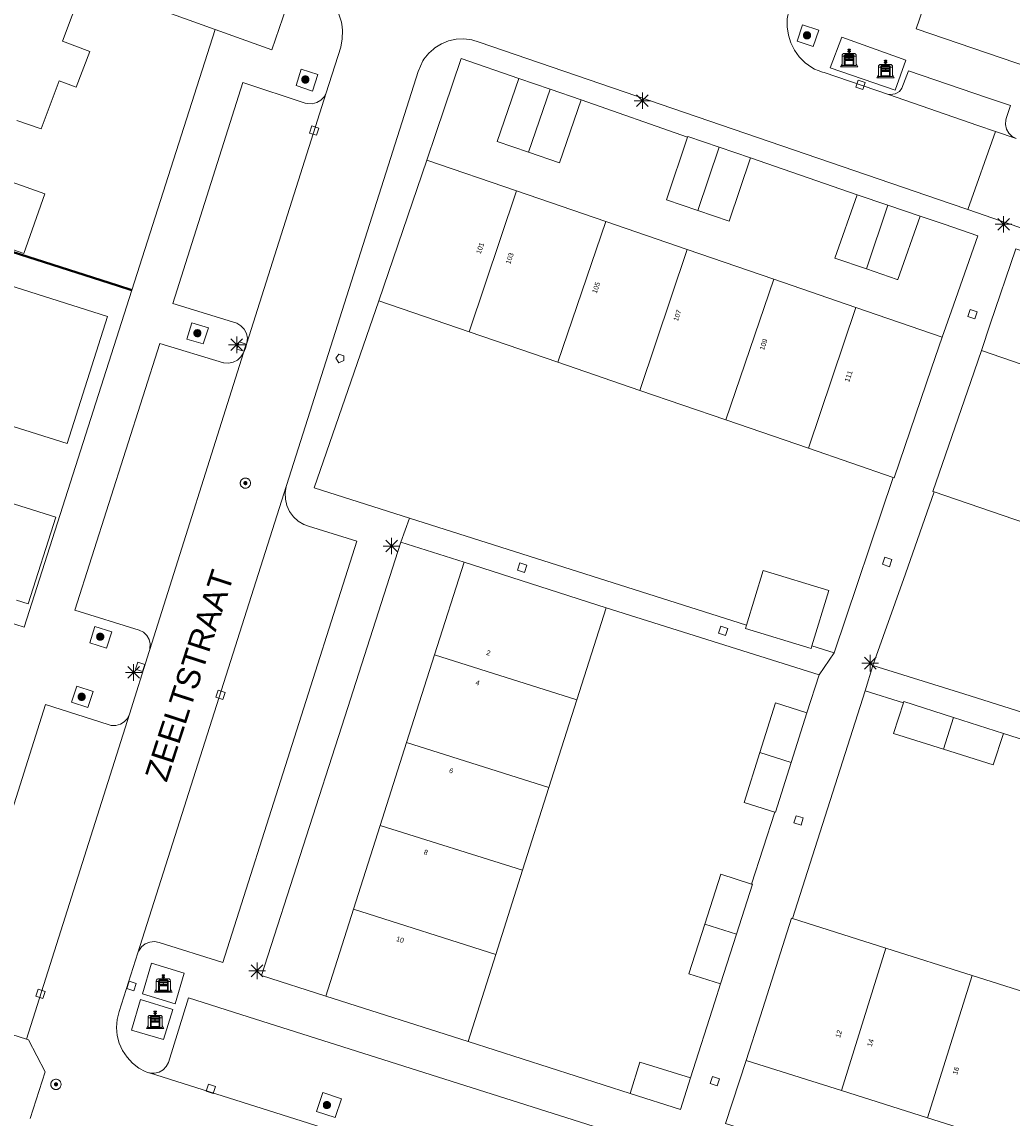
# Model space of a CAD drawing. Header units: metres. Extents: x 135779 to 137489, y 452643 to 455118.
# Tile 29 of 256: x 136332 to 136392, y 452929 to 452995. Entities that reach past the tile are written whole.
import ezdxf
from ezdxf.enums import TextEntityAlignment as Align

# ---------------------------------------------------------------- set-up
doc = ezdxf.new("R2010")
doc.units = ezdxf.units.M
doc.linetypes.add('DGN_Style_4', pattern=[89.853097, 44.898487, -22.449243, 0.056123, -22.449243])
for name, color, linetype, lineweight in [('KTop_BAK_Afval apart plaats', 96, 'Continuous', 13), ('KTop_NAR_Huisnummer (t)', 7, 'Continuous', 13), ('KTop_NAR_Huisnummer tijdelijk (t)', 7, 'Continuous', 13), ('KTop_ORL_Weg_Straatnaam (t)', 7, 'Continuous', 13), ('KTop_PAL_Lichtmast', 40, 'Continuous', 13), ('KTop_PND_Grondvlaksituatie van BAG-pand [tachy]', 1, 'Continuous', 13), ('KTop_PND_Pandscheiding', 40, 'Continuous', 13), ('KTop_PUT_Brandkraan of -put', 1, 'Continuous', 13), ('KTop_PUT_Inspectie- of rioolput', 15, 'Continuous', 13), ('KTop_PUT_Kolk', 15, 'Continuous', 13), ('KTop_SHD_Hek (l)', 15, 'DGN_Style_4', 40), ('KTop_VGO_Boom', 92, 'Continuous', 13), ('KTop_WGD_Parkeervlak', 251, 'Continuous', 13), ('KTop_WGD_Rijbaan_Lokale weg', 251, 'Continuous', 13), ('KTop_WGD_Rijbaan_Lokale weg_verkeersdrempel', 40, 'Continuous', 13), ('KTop_WGD_Voetpad', 251, 'Continuous', 13), ('KTop_WGD_Voetpad_achterpad', 251, 'Continuous', 13)]:
    doc.layers.add(name, color=color, linetype=linetype, lineweight=lineweight)
doc.styles.add('Style-ROVU', font='ROVU.shx')
doc.styles.add('Style-ROVUCURSIEF', font='ROVUCURSIEF.shx')

# ---------------------------------------------------------------- blocks, each defined once
blk = doc.blocks.new('BAK_Afval_apart_plaats')
at = {"layer": 'KTop_BAK_Afval apart plaats'}
for p, q in [((-0.43, 0.141), (-0.425, 0.168)), ((-0.43, 0.118), (-0.43, 0.141)), ((-0.29, 0.118), (-0.43, 0.118)), ((-0.43, 0.118), (-0.43, -0.457)), ((-0.29, 0.118), (-0.43, 0.118)), ((-0.425, 0.168), (-0.416, 0.193)), ((-0.416, 0.193), (-0.403, 0.215)), ((-0.403, 0.215), (-0.384, 0.24)), ((-0.384, 0.24), (-0.364, 0.258)), ((-0.364, 0.258), (-0.342, 0.272)), ((-0.342, 0.272), (0, 0.272)), ((-0.282, 0.167), (-0.29, 0.146)), ((-0.282, 0.167), (-0.29, 0.146)), ((-0.29, 0.146), (-0.29, 0.118)), ((-0.29, 0.146), (-0.29, 0.118)), ((-0.29, -0.429), (-0.29, 0.118)), ((-0.29, 0.118), (-0.29, -0.429)), ((-0.273, 0.186), (-0.282, 0.167)), ((-0.273, 0.186), (-0.282, 0.167)), ((-0.248, 0.217), (-0.273, 0.186)), ((-0.248, 0.217), (-0.273, 0.186)), ((0.248, 0.217), (-0.248, 0.217)), ((0.248, 0.217), (-0.248, 0.217)), ((-0.242, 0.081), (-0.242, 0.153)), ((-0.242, 0.153), (0.242, 0.153)), ((0.242, 0.081), (-0.242, 0.081)), ((-0.242, 0.034), (-0.242, 0.081)), ((-0.242, 0.081), (0.242, 0.081)), ((-0.242, -0.059), (-0.242, 0.034)), ((-0.242, 0.034), (0.242, 0.034)), ((0.242, 0.034), (-0.242, 0.034)), ((-0.073, 0.513), (-0.072, 0.515)), ((-0.073, 0.513), (-0.073, 0.49)), ((-0.072, 0.511), (-0.073, 0.513)), ((-0.072, 0.511), (-0.073, 0.513)), ((-0.073, 0.49), (-0.072, 0.488)), ((-0.073, 0.399), (-0.073, 0.376)), ((-0.072, 0.397), (-0.073, 0.399)), ((-0.073, 0.376), (-0.072, 0.374)), ((-0.072, 0.515), (-0.071, 0.516)), ((-0.07, 0.51), (-0.072, 0.511)), ((-0.07, 0.51), (-0.072, 0.511)), ((-0.072, 0.488), (-0.07, 0.486)), ((-0.07, 0.396), (-0.072, 0.397)), ((-0.072, 0.374), (-0.07, 0.373)), ((-0.071, 0.516), (-0.07, 0.517)), ((-0.07, 0.517), (-0.067, 0.519)), ((-0.069, 0.509), (-0.07, 0.51)), ((-0.069, 0.509), (-0.07, 0.51)), ((-0.07, 0.486), (-0.069, 0.485)), ((-0.069, 0.395), (-0.07, 0.396)), ((-0.07, 0.373), (-0.069, 0.371)), ((-0.066, 0.507), (-0.069, 0.509)), ((-0.066, 0.507), (-0.069, 0.509)), ((-0.069, 0.485), (-0.066, 0.484)), ((-0.066, 0.394), (-0.069, 0.395)), ((-0.069, 0.371), (-0.066, 0.37)), ((-0.067, 0.519), (-0.065, 0.52)), ((-0.063, 0.506), (-0.066, 0.507)), ((-0.063, 0.506), (-0.066, 0.507)), ((-0.066, 0.484), (-0.063, 0.483)), ((-0.063, 0.392), (-0.066, 0.394)), ((-0.066, 0.37), (-0.063, 0.369)), ((-0.065, 0.52), (-0.061, 0.521)), ((-0.059, 0.505), (-0.063, 0.506)), ((-0.059, 0.505), (-0.063, 0.506)), ((-0.063, 0.483), (-0.059, 0.482)), ((-0.059, 0.391), (-0.063, 0.392)), ((-0.063, 0.369), (-0.059, 0.368)), ((-0.061, 0.521), (-0.055, 0.523)), ((-0.054, 0.504), (-0.059, 0.505)), ((-0.054, 0.504), (-0.059, 0.505)), ((-0.059, 0.482), (-0.054, 0.481)), ((-0.054, 0.39), (-0.059, 0.391)), ((-0.059, 0.368), (-0.054, 0.367)), ((-0.055, 0.523), (-0.049, 0.524)), ((-0.048, 0.503), (-0.054, 0.504)), ((-0.048, 0.503), (-0.054, 0.504)), ((-0.054, 0.481), (-0.048, 0.48)), ((-0.048, 0.389), (-0.054, 0.39)), ((-0.054, 0.367), (-0.048, 0.366)), ((-0.049, 0.524), (-0.043, 0.525)), ((-0.043, 0.502), (-0.048, 0.503)), ((-0.043, 0.502), (-0.048, 0.503)), ((-0.048, 0.48), (-0.043, 0.479)), ((-0.043, 0.388), (-0.048, 0.389)), ((-0.048, 0.366), (-0.043, 0.365)), ((-0.043, 0.525), (-0.035, 0.526)), ((-0.036, 0.501), (-0.043, 0.502)), ((-0.036, 0.501), (-0.043, 0.502)), ((-0.043, 0.479), (-0.036, 0.478)), ((-0.036, 0.388), (-0.043, 0.388)), ((-0.043, 0.365), (-0.036, 0.364)), ((-0.03, 0.501), (-0.036, 0.501)), ((-0.03, 0.501), (-0.036, 0.501)), ((-0.036, 0.478), (-0.03, 0.478)), ((-0.03, 0.387), (-0.036, 0.388)), ((-0.036, 0.364), (-0.03, 0.364)), ((-0.035, 0.526), (-0.029, 0.527)), ((-0.021, 0.5), (-0.03, 0.501)), ((-0.021, 0.5), (-0.03, 0.501)), ((-0.03, 0.478), (-0.028, 0.478)), ((-0.021, 0.387), (-0.03, 0.387)), ((-0.03, 0.364), (-0.028, 0.364)), ((-0.029, 0.527), (-0.023, 0.527)), ((-0.028, 0.478), (-0.021, 0.477)), ((-0.028, 0.468), (-0.028, 0.478)), ((-0.028, 0.478), (-0.021, 0.477)), ((-0.028, 0.4), (-0.028, 0.468)), ((-0.028, 0.468), (-0.021, 0.468)), ((-0.021, 0.468), (-0.028, 0.468)), ((-0.021, 0.4), (-0.028, 0.4)), ((-0.028, 0.364), (-0.021, 0.363)), ((-0.028, 0.355), (-0.028, 0.364)), ((-0.028, 0.364), (-0.021, 0.363)), ((-0.028, 0.272), (-0.028, 0.355)), ((-0.028, 0.355), (-0.021, 0.354)), ((-0.021, 0.354), (-0.028, 0.355)), ((0.028, 0.272), (-0.028, 0.272)), ((-0.023, 0.527), (-0.013, 0.528)), ((-0.014, 0.5), (-0.021, 0.5)), ((-0.014, 0.5), (-0.021, 0.5)), ((-0.021, 0.477), (-0.014, 0.477)), ((-0.021, 0.477), (-0.014, 0.477)), ((-0.021, 0.468), (-0.014, 0.468)), ((-0.014, 0.468), (-0.021, 0.468)), ((-0.014, 0.399), (-0.021, 0.4)), ((-0.014, 0.386), (-0.021, 0.387)), ((-0.021, 0.363), (-0.014, 0.363)), ((-0.021, 0.363), (-0.014, 0.363)), ((-0.021, 0.354), (-0.014, 0.354)), ((-0.014, 0.354), (-0.021, 0.354)), ((0, 0.5), (-0.014, 0.5)), ((0, 0.5), (-0.014, 0.5)), ((-0.014, 0.477), (0, 0.477)), ((-0.014, 0.477), (0, 0.477)), ((-0.014, 0.468), (0, 0.468)), ((0, 0.468), (-0.014, 0.468)), ((0, 0.399), (-0.014, 0.399)), ((0, 0.386), (-0.014, 0.386)), ((-0.014, 0.363), (0, 0.363)), ((-0.014, 0.363), (0, 0.363)), ((-0.014, 0.354), (0, 0.354)), ((0, 0.354), (-0.014, 0.354)), ((-0.013, 0.528), (-0.005, 0.528)), ((-0.005, 0.528), (0, 0.528)), ((0, 0.528), (0.005, 0.528)), ((0, 0.5), (0, 0.477)), ((0, 0.477), (0, 0.5)), ((0, 0.477), (0, 0.5)), ((0, 0.5), (0.014, 0.5)), ((0.014, 0.5), (0, 0.5)), ((0.014, 0.477), (0, 0.477)), ((0, 0.477), (0.014, 0.477)), ((0.014, 0.468), (0, 0.468)), ((0, 0.468), (0, 0.399)), ((0, 0.468), (0, 0.399)), ((0.014, 0.468), (0, 0.468)), ((0, 0.399), (0.014, 0.399)), ((0, 0.363), (0, 0.386)), ((0, 0.363), (0, 0.386)), ((0, 0.386), (0.014, 0.386)), ((0.014, 0.363), (0, 0.363)), ((0, 0.363), (0.014, 0.363)), ((0, 0.354), (0.014, 0.354)), ((0, 0.272), (0, 0.354)), ((0, 0.354), (0, 0.272)), ((0.014, 0.354), (0, 0.354)), ((0, 0.272), (0.342, 0.272)), ((0.028, 0.272), (0, 0.272)), ((0, 0.272), (0.028, 0.272)), ((0.005, 0.528), (0.013, 0.528)), ((0.013, 0.528), (0.023, 0.527)), ((0.014, 0.5), (0.021, 0.5)), ((0.021, 0.5), (0.014, 0.5)), ((0.021, 0.477), (0.014, 0.477)), ((0.014, 0.477), (0.021, 0.477)), ((0.021, 0.468), (0.014, 0.468)), ((0.021, 0.468), (0.014, 0.468)), ((0.014, 0.399), (0.021, 0.4)), ((0.014, 0.386), (0.021, 0.387)), ((0.021, 0.363), (0.014, 0.363)), ((0.014, 0.363), (0.021, 0.363)), ((0.014, 0.354), (0.021, 0.354)), ((0.021, 0.354), (0.014, 0.354)), ((0.021, 0.5), (0.03, 0.501)), ((0.03, 0.501), (0.021, 0.5)), ((0.028, 0.478), (0.021, 0.477)), ((0.021, 0.477), (0.028, 0.478)), ((0.021, 0.468), (0.028, 0.468)), ((0.028, 0.468), (0.021, 0.468)), ((0.028, 0.468), (0.021, 0.468)), ((0.021, 0.4), (0.028, 0.4)), ((0.021, 0.387), (0.03, 0.387)), ((0.028, 0.364), (0.021, 0.363)), ((0.021, 0.363), (0.028, 0.364)), ((0.021, 0.354), (0.028, 0.355)), ((0.028, 0.355), (0.021, 0.354)), ((0.023, 0.527), (0.029, 0.527)), ((0.03, 0.478), (0.028, 0.478)), ((0.028, 0.478), (0.028, 0.468)), ((0.028, 0.4), (0.028, 0.468)), ((0.03, 0.364), (0.028, 0.364)), ((0.028, 0.364), (0.028, 0.355)), ((0.028, 0.355), (0.028, 0.272)), ((0.029, 0.527), (0.035, 0.526)), ((0.03, 0.501), (0.036, 0.501)), ((0.036, 0.501), (0.03, 0.501)), ((0.036, 0.478), (0.03, 0.478)), ((0.03, 0.387), (0.036, 0.388)), ((0.036, 0.364), (0.03, 0.364)), ((0.035, 0.526), (0.043, 0.525)), ((0.036, 0.501), (0.043, 0.502)), ((0.043, 0.502), (0.036, 0.501)), ((0.043, 0.479), (0.036, 0.478)), ((0.036, 0.388), (0.043, 0.388)), ((0.043, 0.365), (0.036, 0.364)), ((0.043, 0.525), (0.049, 0.524)), ((0.043, 0.502), (0.048, 0.503)), ((0.048, 0.503), (0.043, 0.502)), ((0.048, 0.48), (0.043, 0.479)), ((0.043, 0.388), (0.048, 0.389)), ((0.048, 0.366), (0.043, 0.365)), ((0.048, 0.503), (0.054, 0.504)), ((0.054, 0.504), (0.048, 0.503)), ((0.054, 0.481), (0.048, 0.48)), ((0.048, 0.389), (0.054, 0.39)), ((0.054, 0.367), (0.048, 0.366)), ((0.049, 0.524), (0.055, 0.523)), ((0.054, 0.504), (0.059, 0.505)), ((0.059, 0.505), (0.054, 0.504)), ((0.059, 0.482), (0.054, 0.481)), ((0.054, 0.39), (0.059, 0.391)), ((0.059, 0.368), (0.054, 0.367)), ((0.055, 0.523), (0.061, 0.521)), ((0.059, 0.505), (0.063, 0.506)), ((0.063, 0.506), (0.059, 0.505)), ((0.063, 0.483), (0.059, 0.482)), ((0.059, 0.391), (0.063, 0.392)), ((0.063, 0.369), (0.059, 0.368)), ((0.061, 0.521), (0.065, 0.52)), ((0.063, 0.506), (0.066, 0.507)), ((0.066, 0.507), (0.063, 0.506)), ((0.066, 0.484), (0.063, 0.483)), ((0.063, 0.392), (0.066, 0.394)), ((0.066, 0.37), (0.063, 0.369)), ((0.065, 0.52), (0.067, 0.519)), ((0.066, 0.507), (0.069, 0.509)), ((0.069, 0.509), (0.066, 0.507)), ((0.069, 0.485), (0.066, 0.484)), ((0.066, 0.394), (0.069, 0.395)), ((0.069, 0.371), (0.066, 0.37)), ((0.067, 0.519), (0.07, 0.517)), ((0.069, 0.509), (0.07, 0.51)), ((0.07, 0.51), (0.069, 0.509)), ((0.07, 0.486), (0.069, 0.485)), ((0.069, 0.395), (0.07, 0.396)), ((0.07, 0.373), (0.069, 0.371)), ((0.07, 0.517), (0.071, 0.516)), ((0.07, 0.51), (0.072, 0.511)), ((0.072, 0.511), (0.07, 0.51)), ((0.072, 0.488), (0.07, 0.486)), ((0.07, 0.396), (0.072, 0.397)), ((0.072, 0.374), (0.07, 0.373)), ((0.071, 0.516), (0.072, 0.515)), ((0.072, 0.515), (0.073, 0.513)), ((0.072, 0.511), (0.073, 0.513)), ((0.073, 0.513), (0.072, 0.511)), ((0.073, 0.49), (0.072, 0.488)), ((0.072, 0.397), (0.073, 0.399)), ((0.073, 0.376), (0.072, 0.374)), ((0.073, 0.513), (0.073, 0.49)), ((0.073, 0.399), (0.073, 0.376)), ((0.242, 0.153), (0.242, 0.081)), ((0.242, 0.081), (0.242, 0.034)), ((0.242, 0.034), (0.242, -0.059)), ((0.273, 0.186), (0.248, 0.217)), ((0.273, 0.186), (0.248, 0.217)), ((0.282, 0.167), (0.273, 0.186)), ((0.282, 0.167), (0.273, 0.186)), ((0.29, 0.146), (0.282, 0.167)), ((0.29, 0.146), (0.282, 0.167)), ((0.29, 0.118), (0.29, 0.146)), ((0.29, 0.118), (0.29, 0.146)), ((0.43, 0.118), (0.29, 0.118)), ((0.29, 0.118), (0.29, -0.429)), ((0.43, 0.118), (0.29, 0.118)), ((0.29, -0.429), (0.29, 0.118)), ((0.342, 0.272), (0.364, 0.258)), ((0.364, 0.258), (0.384, 0.24)), ((0.384, 0.24), (0.403, 0.215)), ((0.403, 0.215), (0.416, 0.193)), ((0.416, 0.193), (0.425, 0.168)), ((0.425, 0.168), (0.43, 0.141)), ((0.43, 0.141), (0.43, 0.118)), ((0.43, -0.457), (0.43, 0.118)), ((-0.528, -0.528), (-0.43, -0.332)), ((0.528, -0.528), (-0.528, -0.528)), ((-0.43, -0.332), (-0.43, -0.457)), ((-0.43, -0.457), (0.43, -0.457)), ((-0.43, -0.457), (0.43, -0.457)), ((0.29, -0.429), (-0.29, -0.429)), ((-0.29, -0.429), (0.29, -0.429)), ((0.242, -0.059), (-0.242, -0.059)), ((-0.242, -0.059), (-0.242, -0.092)), ((0.242, -0.059), (-0.242, -0.059)), ((-0.242, -0.092), (0.242, -0.092)), ((-0.242, -0.11), (-0.242, -0.092)), ((-0.242, -0.092), (0.242, -0.092)), ((0.242, -0.11), (-0.242, -0.11)), ((0.242, -0.11), (-0.242, -0.11)), ((-0.242, -0.147), (0.242, -0.147)), ((-0.242, -0.41), (-0.242, -0.147)), ((0.242, -0.41), (-0.242, -0.41)), ((0.242, -0.11), (0.242, -0.059)), ((0.242, -0.092), (0.242, -0.11)), ((0.242, -0.092), (0.242, -0.11)), ((0.242, -0.147), (0.242, -0.41)), ((0.43, -0.457), (0.43, -0.332)), ((0.43, -0.332), (0.528, -0.528))]:
    blk.add_line(p, q, dxfattribs=at)
at = {"layer": 'KTop_BAK_Afval apart plaats', "flags": 128}
blk.add_lwpolyline([(0.029, 0.413), (0.035, 0.412), (0.043, 0.411), (0.049, 0.41), (0.055, 0.409), (0.061, 0.407), (0.065, 0.406), (0.067, 0.405), (0.07, 0.403), (0.071, 0.402), (0.072, 0.401), (0.073, 0.399), (0.072, 0.397), (0.07, 0.396), (0.069, 0.395), (0.066, 0.394), (0.063, 0.392), (0.059, 0.391), (0.054, 0.39), (0.048, 0.389), (0.043, 0.388), (0.036, 0.388), (0.03, 0.387), (0.021, 0.387), (0.014, 0.386), (0, 0.386), (-0.014, 0.386), (-0.021, 0.387), (-0.03, 0.387), (-0.036, 0.388), (-0.043, 0.388), (-0.048, 0.389), (-0.054, 0.39), (-0.059, 0.391), (-0.063, 0.392), (-0.066, 0.394), (-0.069, 0.395), (-0.07, 0.396), (-0.072, 0.397), (-0.073, 0.399), (-0.072, 0.401), (-0.071, 0.402), (-0.07, 0.403), (-0.067, 0.405), (-0.065, 0.406), (-0.061, 0.407), (-0.055, 0.409), (-0.049, 0.41), (-0.043, 0.411), (-0.035, 0.412), (-0.029, 0.413), (-0.028, 0.413), (-0.028, 0.4), (-0.021, 0.4), (-0.014, 0.399), (0, 0.399), (0.014, 0.399), (0.021, 0.4), (0.028, 0.4), (0.028, 0.413), (0.029, 0.413), (0.028, 0.413)], dxfattribs=at)
at = {"layer": 'KTop_BAK_Afval apart plaats'}
for p in [(0, 0), (-0.43, -0.457)]:
    blk.add_point(p, dxfattribs=at)
blk = doc.blocks.new('PAL_Lichtmast')
at = {"layer": 'KTop_PAL_Lichtmast'}
for p, q in [((-0.354, -0.354), (0.354, 0.354)), ((0.354, -0.354), (-0.354, 0.354)), ((0, -0.5), (0, 0.5)), ((-0.5, 0), (0.5, 0))]:
    blk.add_line(p, q, dxfattribs=at)
blk = doc.blocks.new('PUT_Brandkraan_of_-put')
at = {"layer": 'KTop_PUT_Brandkraan of -put'}
for p, q in [((-0.25, 0.034), (0, 0.25)), ((-0.158, -0.25), (-0.25, 0.034)), ((0, 0.25), (0.25, 0.033)), ((0.25, 0.033), (0.158, -0.25)), ((0.158, -0.25), (-0.158, -0.25))]:
    blk.add_line(p, q, dxfattribs=at)
blk = doc.blocks.new('PUT_Inspectie-_of_rioolput')
at = {"layer": 'KTop_PUT_Inspectie- of rioolput', "flags": 128}
for points in [[(0.31, 0), (0.308, 0.032), (0.303, 0.064), (0.294, 0.095), (0.283, 0.126), (0.268, 0.155), (0.25, 0.182), (0.23, 0.207), (0.207, 0.23), (0.182, 0.25), (0.154, 0.268), (0.126, 0.283), (0.095, 0.294), (0.064, 0.303), (0.032, 0.308), (0, 0.309), (-0.032, 0.308), (-0.064, 0.303), (-0.096, 0.294), (-0.126, 0.283), (-0.155, 0.268), (-0.182, 0.25), (-0.207, 0.23), (-0.23, 0.207), (-0.25, 0.182), (-0.268, 0.154), (-0.283, 0.126), (-0.294, 0.095), (-0.303, 0.064), (-0.308, 0.032), (-0.309, 0), (-0.308, -0.032), (-0.303, -0.064), (-0.294, -0.096), (-0.283, -0.126), (-0.268, -0.155), (-0.25, -0.182), (-0.23, -0.207), (-0.207, -0.23), (-0.182, -0.25), (-0.155, -0.268), (-0.126, -0.283), (-0.096, -0.294), (-0.064, -0.303), (-0.032, -0.308), (0, -0.309), (0.032, -0.308), (0.064, -0.303), (0.095, -0.294), (0.126, -0.283), (0.155, -0.268), (0.182, -0.25), (0.207, -0.23), (0.23, -0.207), (0.25, -0.182), (0.268, -0.155), (0.283, -0.126), (0.294, -0.096), (0.303, -0.064), (0.308, -0.032), (0.31, 0)], [(0.095, 0), (0.094, 0.009), (0.092, 0.019), (0.09, 0.029), (0.086, 0.038), (0.082, 0.047), (0.076, 0.055), (0.07, 0.063), (0.063, 0.07), (0.055, 0.076), (0.047, 0.082), (0.038, 0.086), (0.029, 0.09), (0.019, 0.092), (0.009, 0.094), (0, 0.094), (-0.01, 0.094), (-0.02, 0.092), (-0.029, 0.09), (-0.039, 0.086), (-0.048, 0.082), (-0.056, 0.076), (-0.064, 0.07), (-0.071, 0.063), (-0.077, 0.055), (-0.082, 0.047), (-0.087, 0.038), (-0.09, 0.029), (-0.093, 0.019), (-0.094, 0.009), (-0.095, 0), (-0.094, -0.01), (-0.093, -0.02), (-0.09, -0.029), (-0.087, -0.039), (-0.082, -0.048), (-0.077, -0.056), (-0.071, -0.064), (-0.064, -0.071), (-0.056, -0.077), (-0.047, -0.082), (-0.039, -0.087), (-0.029, -0.09), (-0.02, -0.093), (-0.01, -0.094), (0, -0.095), (0.009, -0.094), (0.019, -0.093), (0.029, -0.09), (0.038, -0.087), (0.047, -0.082), (0.055, -0.077), (0.063, -0.071), (0.07, -0.064), (0.076, -0.056), (0.082, -0.047), (0.086, -0.039), (0.09, -0.029), (0.092, -0.02), (0.094, -0.01), (0.095, 0)], [(0.035, 0), (0.034, 0.003), (0.034, 0.007), (0.033, 0.01), (0.031, 0.014), (0.03, 0.017), (0.028, 0.02), (0.026, 0.023), (0.023, 0.026), (0.02, 0.028), (0.017, 0.03), (0.014, 0.031), (0.01, 0.033), (0.007, 0.034), (0.003, 0.034), (0, 0.034), (-0.004, 0.034), (-0.007, 0.034), (-0.011, 0.033), (-0.014, 0.031), (-0.018, 0.03), (-0.021, 0.028), (-0.023, 0.026), (-0.026, 0.023), (-0.028, 0.02), (-0.03, 0.017), (-0.032, 0.014), (-0.033, 0.01), (-0.034, 0.007), (-0.035, 0.003), (-0.035, 0), (-0.035, -0.004), (-0.034, -0.007), (-0.033, -0.011), (-0.032, -0.014), (-0.03, -0.018), (-0.028, -0.021), (-0.026, -0.023), (-0.023, -0.026), (-0.021, -0.028), (-0.017, -0.03), (-0.014, -0.032), (-0.011, -0.033), (-0.007, -0.034), (-0.004, -0.035), (0, -0.035), (0.003, -0.035), (0.007, -0.034), (0.01, -0.033), (0.014, -0.032), (0.017, -0.03), (0.02, -0.028), (0.023, -0.026), (0.026, -0.023), (0.028, -0.021), (0.03, -0.017), (0.031, -0.014), (0.033, -0.011), (0.034, -0.007), (0.034, -0.004), (0.035, 0)], [(0.01, 0.02), (0.007, 0.02), (0.005, 0.021), (0.003, 0.022), (0.001, 0.022), (-0.001, 0.022), (-0.004, 0.022), (-0.006, 0.021), (-0.008, 0.02), (-0.01, 0.019), (-0.012, 0.018), (-0.014, 0.017), (-0.016, 0.015), (-0.017, 0.013), (-0.019, 0.012), (-0.02, 0.009), (-0.021, 0.007), (-0.022, 0.005), (-0.022, 0.003), (-0.022, 0.001), (-0.022, -0.001), (-0.022, -0.004), (-0.022, -0.006), (-0.021, -0.008), (-0.02, -0.01), (-0.019, -0.012), (-0.017, -0.014), (-0.016, -0.016), (-0.014, -0.017), (-0.012, -0.019), (-0.01, -0.02), (-0.008, -0.021), (-0.006, -0.022), (-0.003, -0.022), (-0.001, -0.022), (0.001, -0.022), (0.003, -0.022), (0.005, -0.022), (0.008, -0.021), (0.01, -0.02), (0.012, -0.019), (0.014, -0.017), (0.015, -0.016), (0.017, -0.014), (0.018, -0.012), (0.02, -0.01), (0.02, -0.008), (0.021, -0.006), (0.022, -0.003), (0.022, -0.001), (0.022, 0.001), (0.022, 0.003), (0.021, 0.005), (0.02, 0.008), (0.019, 0.01), (0.018, 0.012), (0.017, 0.014), (0.015, 0.015), (0.013, 0.017), (0.012, 0.018), (0.01, 0.02)]]:
    blk.add_lwpolyline(points, dxfattribs=at)
blk = doc.blocks.new('PUT_Kolk')
at = {"layer": 'KTop_PUT_Kolk', "flags": 128}
blk.add_lwpolyline([(0.225, -0.225), (0.225, 0.225), (-0.225, 0.225), (-0.225, -0.225), (0.225, -0.225)], dxfattribs=at)
blk = doc.blocks.new('VGO_Boom')
at = {"layer": 'KTop_VGO_Boom', "flags": 128}
for points in [[(0.215, 0), (0.214, 0.022), (0.21, 0.045), (0.204, 0.066), (0.196, 0.087), (0.186, 0.108), (0.174, 0.126), (0.16, 0.144), (0.144, 0.16), (0.126, 0.174), (0.107, 0.186), (0.087, 0.196), (0.066, 0.204), (0.045, 0.21), (0.022, 0.214), (-0.001, 0.215), (-0.023, 0.214), (-0.045, 0.21), (-0.067, 0.204), (-0.088, 0.196), (-0.108, 0.186), (-0.127, 0.174), (-0.144, 0.16), (-0.16, 0.144), (-0.174, 0.126), (-0.187, 0.107), (-0.197, 0.087), (-0.205, 0.066), (-0.211, 0.045), (-0.214, 0.022), (-0.215, -0.001), (-0.214, -0.023), (-0.211, -0.045), (-0.205, -0.067), (-0.197, -0.088), (-0.187, -0.108), (-0.174, -0.127), (-0.16, -0.144), (-0.144, -0.16), (-0.127, -0.174), (-0.108, -0.187), (-0.088, -0.197), (-0.067, -0.205), (-0.045, -0.211), (-0.023, -0.214), (0, -0.215), (0.022, -0.214), (0.045, -0.211), (0.066, -0.205), (0.087, -0.197), (0.108, -0.187), (0.126, -0.174), (0.144, -0.16), (0.16, -0.144), (0.174, -0.127), (0.186, -0.108), (0.196, -0.088), (0.204, -0.067), (0.21, -0.045), (0.214, -0.023), (0.215, -0.001)], [(0.155, 0), (0.154, 0.016), (0.152, 0.032), (0.147, 0.048), (0.142, 0.063), (0.134, 0.078), (0.125, 0.091), (0.115, 0.104), (0.104, 0.115), (0.091, 0.125), (0.077, 0.134), (0.063, 0.142), (0.048, 0.147), (0.032, 0.152), (0.016, 0.154), (-0.001, 0.155), (-0.017, 0.154), (-0.033, 0.152), (-0.048, 0.147), (-0.064, 0.142), (-0.078, 0.134), (-0.092, 0.125), (-0.104, 0.115), (-0.116, 0.104), (-0.126, 0.091), (-0.135, 0.077), (-0.142, 0.063), (-0.148, 0.048), (-0.152, 0.032), (-0.155, 0.016), (-0.155, -0.001), (-0.155, -0.017), (-0.152, -0.033), (-0.148, -0.048), (-0.142, -0.064), (-0.135, -0.078), (-0.126, -0.092), (-0.116, -0.104), (-0.104, -0.116), (-0.092, -0.126), (-0.078, -0.135), (-0.064, -0.142), (-0.048, -0.148), (-0.033, -0.152), (-0.017, -0.155), (0, -0.155), (0.016, -0.155), (0.032, -0.152), (0.048, -0.148), (0.063, -0.142), (0.078, -0.135), (0.091, -0.126), (0.104, -0.116), (0.115, -0.104), (0.125, -0.092), (0.134, -0.078), (0.142, -0.064), (0.147, -0.048), (0.152, -0.033), (0.154, -0.017), (0.155, -0.001)], [(0.095, 0), (0.094, 0.01), (0.093, 0.02), (0.09, 0.029), (0.087, 0.039), (0.082, 0.048), (0.077, 0.056), (0.071, 0.064), (0.064, 0.071), (0.056, 0.077), (0.047, 0.082), (0.039, 0.087), (0.029, 0.09), (0.02, 0.093), (0.01, 0.094), (-0.001, 0.095), (-0.01, 0.094), (-0.02, 0.093), (-0.03, 0.09), (-0.039, 0.087), (-0.048, 0.082), (-0.056, 0.077), (-0.064, 0.071), (-0.071, 0.064), (-0.077, 0.056), (-0.083, 0.047), (-0.087, 0.039), (-0.091, 0.029), (-0.093, 0.02), (-0.095, 0.01), (-0.095, -0.001), (-0.095, -0.01), (-0.093, -0.02), (-0.091, -0.03), (-0.087, -0.039), (-0.083, -0.048), (-0.077, -0.056), (-0.071, -0.064), (-0.064, -0.071), (-0.056, -0.077), (-0.048, -0.083), (-0.039, -0.087), (-0.03, -0.091), (-0.02, -0.093), (-0.01, -0.095), (0, -0.095), (0.01, -0.095), (0.02, -0.093), (0.029, -0.091), (0.039, -0.087), (0.048, -0.083), (0.056, -0.077), (0.064, -0.071), (0.071, -0.064), (0.077, -0.056), (0.082, -0.048), (0.087, -0.039), (0.09, -0.03), (0.093, -0.02), (0.094, -0.01), (0.095, -0.001)], [(0.035, 0), (0.035, 0.004), (0.034, 0.007), (0.033, 0.011), (0.032, 0.014), (0.03, 0.018), (0.028, 0.021), (0.026, 0.023), (0.023, 0.026), (0.021, 0.028), (0.017, 0.03), (0.014, 0.032), (0.011, 0.033), (0.007, 0.034), (0.004, 0.035), (-0.001, 0.035), (-0.004, 0.035), (-0.008, 0.034), (-0.011, 0.033), (-0.015, 0.032), (-0.018, 0.03), (-0.021, 0.028), (-0.024, 0.026), (-0.027, 0.023), (-0.029, 0.021), (-0.031, 0.017), (-0.032, 0.014), (-0.034, 0.011), (-0.035, 0.007), (-0.035, 0.004), (-0.035, -0.001), (-0.035, -0.004), (-0.035, -0.008), (-0.034, -0.011), (-0.032, -0.015), (-0.031, -0.018), (-0.029, -0.021), (-0.027, -0.024), (-0.024, -0.027), (-0.021, -0.029), (-0.018, -0.031), (-0.015, -0.032), (-0.011, -0.034), (-0.008, -0.035), (-0.004, -0.035), (0, -0.035), (0.004, -0.035), (0.007, -0.035), (0.011, -0.034), (0.014, -0.032), (0.018, -0.031), (0.021, -0.029), (0.023, -0.027), (0.026, -0.024), (0.028, -0.021), (0.03, -0.018), (0.032, -0.015), (0.033, -0.011), (0.034, -0.008), (0.035, -0.004), (0.035, 0)]]:
    blk.add_lwpolyline(points, dxfattribs=at)

msp = doc.modelspace()

# ---------------------------------------------------------------- linework, layer by layer
at = {"layer": 'KTop_PND_Grondvlaksituatie van BAG-pand [tachy]', "flags": 128}
for points in [[(136331.76, 452988.852), (136333.241, 452988.331), (136334.331, 452991.241), (136335.361, 452990.851), (136336.171, 452993.011), (136334.521, 452993.631), (136336.331, 452998.481)], [(136340.431, 452998.441), (136339.531, 452995.861), (136343.755, 452994.344)], [(136343.755, 452994.344), (136347.161, 452993.121), (136348.061, 452995.701), (136340.431, 452998.441)], [(136362.087, 452991.379), (136360.781, 452987.581), (136362.666, 452986.931)], [(136363.977, 452990.733), (136362.087, 452991.379)], [(136365.856, 452990.091), (136363.977, 452990.733)], [(136362.666, 452986.931), (136364.551, 452986.281), (136365.856, 452990.091)], [(136372.282, 452987.844), (136371.001, 452984.051), (136372.891, 452983.411)], [(136374.184, 452987.23), (136372.291, 452987.871), (136372.282, 452987.844)], [(136376.071, 452986.591), (136374.184, 452987.23)], [(136356.521, 452986.451), (136353.63, 452977.942)], [(136361.938, 452984.591), (136356.521, 452986.451)], [(136372.891, 452983.411), (136374.781, 452982.771), (136376.071, 452986.591)], [(136326.514, 452982.804), (136332.186, 452980.803), (136333.469, 452984.412), (136330.558, 452985.447)], [(136367.342, 452982.737), (136361.938, 452984.591)], [(136382.521, 452984.361), (136381.171, 452980.521), (136383.076, 452979.876)], [(136384.381, 452983.73), (136382.521, 452984.361)], [(136386.33, 452983.068), (136384.381, 452983.73)], [(136372.261, 452981.047), (136367.342, 452982.737)], [(136383.076, 452979.876), (136384.936, 452979.246), (136384.981, 452979.231), (136386.33, 452983.068)], [(136377.488, 452979.254), (136372.261, 452981.047)], [(136331.171, 452970.471), (136334.801, 452969.321), (136337.241, 452976.995), (136327.011, 452980.241)], [(136382.443, 452977.552), (136377.488, 452979.254)], [(136353.63, 452977.942), (136359.079, 452976.072)], [(136387.661, 452975.761), (136382.443, 452977.552)], [(136359.079, 452976.072), (136364.434, 452974.234)], [(136384.691, 452967.281), (136384.751, 452967.261), (136387.014, 452973.872), (136387.661, 452975.761)], [(136390.023, 452974.947), (136389.377, 452973.076), (136387.083, 452966.431), (136387.17, 452966.401)], [(136395.528, 452973.06), (136390.023, 452974.947)], [(136364.434, 452974.234), (136369.398, 452972.53)], [(136369.398, 452972.53), (136374.58, 452970.752)], [(136374.58, 452970.752), (136379.576, 452969.036)], [(136379.576, 452969.036), (136384.691, 452967.281)], [(136331.744, 452959.859), (136332.451, 452959.631), (136334.121, 452964.871), (136329.821, 452966.231)], [(136387.17, 452966.401), (136392.689, 452964.513)], [(136358.781, 452962.161), (136356.997, 452956.554)], [(136367.353, 452959.397), (136358.781, 452962.161)], [(136379.786, 452957.098), (136380.807, 452960.449), (136376.85, 452961.655), (136375.843, 452958.351)], [(136365.583, 452953.833), (136367.353, 452959.397)], [(136375.843, 452958.351), (136375.781, 452958.147), (136379.738, 452956.941), (136379.786, 452957.098)], [(136356.997, 452956.554), (136355.312, 452951.256)], [(136363.902, 452948.549), (136365.583, 452953.833)], [(136379.491, 452953.051), (136377.591, 452953.651), (136376.641, 452950.646)], [(136385.311, 452953.661), (136384.721, 452951.811), (136387.731, 452950.856)], [(136388.339, 452952.772), (136385.331, 452953.731), (136385.311, 452953.661)], [(136378.538, 452950.046), (136379.491, 452953.051)], [(136391.351, 452951.811), (136388.339, 452952.772)], [(136387.731, 452950.856), (136390.741, 452949.901), (136391.351, 452951.811)], [(136355.312, 452951.256), (136353.72, 452946.251)], [(136376.641, 452950.646), (136375.691, 452947.641), (136377.555, 452947.052)], [(136377.555, 452947.052), (136377.585, 452947.043), (136378.538, 452950.046)], [(136362.31, 452943.544), (136363.902, 452948.549)], [(136353.72, 452946.251), (136352.108, 452941.185)], [(136360.689, 452938.447), (136362.31, 452943.544)], [(136376.143, 452942.706), (136374.281, 452943.301), (136373.321, 452940.291)], [(136375.231, 452939.682), (136376.191, 452942.691), (136376.143, 452942.706)], [(136352.108, 452941.185), (136350.441, 452935.941)], [(136378.623, 452940.618), (136378.551, 452940.641), (136376.677, 452934.739), (136375.822, 452932.045)], [(136384.26, 452938.83), (136378.623, 452940.618)], [(136373.321, 452940.291), (136372.361, 452937.281), (136374.271, 452936.671)], [(136374.271, 452936.671), (136375.231, 452939.682)], [(136359.021, 452933.201), (136360.689, 452938.447)], [(136389.464, 452937.181), (136384.26, 452938.83)], [(136394.618, 452935.547), (136389.464, 452937.181)], [(136350.441, 452935.941), (136359.021, 452933.201)], [(136372.448, 452930.992), (136369.401, 452931.941), (136368.811, 452930.041)], [(136375.822, 452932.045), (136381.583, 452930.224)], [(136368.811, 452930.041), (136371.861, 452929.091), (136372.448, 452930.992)], [(136381.583, 452930.224), (136386.764, 452928.586)], [(136386.764, 452928.586), (136391.943, 452926.95)]]:
    msp.add_lwpolyline(points, dxfattribs=at)
at = {"layer": 'KTop_PND_Pandscheiding', "flags": 128}
for points in [[(136363.977, 452990.733), (136362.666, 452986.931)], [(136372.891, 452983.411), (136374.184, 452987.23)], [(136359.079, 452976.072), (136361.938, 452984.591)], [(136383.076, 452979.876), (136384.381, 452983.73)], [(136367.342, 452982.737), (136364.434, 452974.234)], [(136369.398, 452972.53), (136372.261, 452981.047)], [(136377.488, 452979.254), (136374.58, 452970.752)], [(136379.576, 452969.036), (136382.443, 452977.552)], [(136356.997, 452956.554), (136365.583, 452953.833)], [(136387.731, 452950.856), (136388.339, 452952.772)], [(136355.312, 452951.256), (136363.902, 452948.549)], [(136376.641, 452950.646), (136378.538, 452950.046)], [(136362.31, 452943.544), (136353.72, 452946.251)], [(136352.108, 452941.185), (136360.689, 452938.447)], [(136373.321, 452940.291), (136375.231, 452939.682)], [(136381.583, 452930.224), (136384.26, 452938.83)], [(136389.464, 452937.181), (136386.764, 452928.586)]]:
    msp.add_lwpolyline(points, dxfattribs=at)
at = {"layer": 'KTop_SHD_Hek (l)', "flags": 128}
msp.add_lwpolyline([(136318.941, 452984.911), (136337.845, 452978.868), (136338.72, 452978.59)], dxfattribs=at)
at = {"layer": 'KTop_WGD_Parkeervlak', "flags": 128}
msp.add_lwpolyline([(136350.993, 452928.591), (136351.374, 452929.727), (136350.248, 452930.104), (136349.867, 452928.968), (136350.993, 452928.591)], dxfattribs=at)
at = {"layer": 'KTop_WGD_Rijbaan_Lokale weg', "flags": 128}
for points in [[(136384.411, 452990.411), (136380.53, 452991.746), (136380.429, 452991.762), (136380.161, 452991.861), (136379.941, 452991.951), (136379.781, 452992.041), (136379.377, 452992.331), (136379.026, 452992.682), (136378.735, 452993.085), (136378.512, 452993.529), (136378.364, 452994.004), (136378.293, 452994.495), (136378.302, 452994.992), (136378.391, 452995.481), (136378.864, 452996.858), (136379.291, 452998.101)], [(136351.222, 452995.279), (136351.368, 452994.792), (136351.408, 452994.499), (136351.437, 452994.289), (136351.426, 452993.781), (136351.335, 452993.281), (136350.453, 452990.523)], [(136348.044, 452966.734), (136348.081, 452966.851), (136356.001, 452991.811), (136356.281, 452992.441), (136356.358, 452992.551), (136356.653, 452992.917), (136356.928, 452993.159), (136357.006, 452993.228), (136357.407, 452993.475), (136357.844, 452993.65), (136358.304, 452993.749), (136358.774, 452993.769), (136359.241, 452993.709), (136359.691, 452993.571), (136388.19, 452983.807), (136389.2, 452983.461)], [(136345.661, 452975.381), (136350.453, 452990.523)], [(136384.411, 452990.411), (136389.814, 452988.552), (136390.882, 452988.184)], [(136389.2, 452983.461), (136390.882, 452988.184)], [(136339.798, 452956.878), (136345.451, 452974.801)], [(136345.661, 452975.381), (136345.571, 452975.091), (136345.451, 452974.801)], [(136348.044, 452966.734), (136339.081, 452938.551)], [(136339.798, 452956.878), (136339.761, 452956.761), (136338.571, 452952.971)], [(136332.35, 452933.326), (136338.571, 452952.971)], [(136339.781, 452931.29), (136339.736, 452931.304), (136339.621, 452931.341), (136339.521, 452931.381), (136339.139, 452931.59), (136338.754, 452931.887), (136338.423, 452932.242), (136338.155, 452932.648), (136337.957, 452933.091), (136337.834, 452933.561), (136337.79, 452934.045), (136337.826, 452934.529), (136337.941, 452935.001), (136339.081, 452938.551)], [(136332.35, 452933.326), (136332.477, 452933.285), (136333.474, 452931.357), (136332.568, 452928.544)], [(136339.781, 452931.29), (136380.617, 452918.358)]]:
    msp.add_lwpolyline(points, dxfattribs=at)
at = {"layer": 'KTop_WGD_Rijbaan_Lokale weg_verkeersdrempel', "flags": 128}
for points in [[(136390.882, 452988.184), (136392.132, 452987.754)], [(136389.2, 452983.461), (136393.802, 452981.884)]]:
    msp.add_lwpolyline(points, dxfattribs=at)
at = {"layer": 'KTop_WGD_Voetpad', "flags": 128}
for points in [[(136407.665, 452989.613), (136406.851, 452987.291), (136391.22, 452992.634), (136386.081, 452994.391), (136386.88, 452996.747)], [(136343.755, 452994.344), (136338.72, 452978.59), (136332.211, 452958.221), (136331.702, 452958.385), (136331.061, 452958.591)], [(136379.871, 452993.311), (136380.201, 452994.301), (136379.221, 452994.621), (136378.891, 452993.631), (136379.871, 452993.311)], [(136385.465, 452992.499), (136381.603, 452993.875), (136380.885, 452992.034), (136384.822, 452990.686), (136385.465, 452992.499)], [(136356.521, 452986.451), (136357.067, 452988.052), (136358.611, 452992.581), (136362.087, 452991.379)], [(136348.641, 452990.951), (136349.631, 452990.621), (136349.941, 452991.621), (136348.951, 452991.951), (136348.641, 452990.951)], [(136392.132, 452987.754), (136391.884, 452987.887), (136391.684, 452988.085), (136391.546, 452988.33), (136391.483, 452988.605), (136391.5, 452988.886), (136391.541, 452989.031), (136391.791, 452989.741), (136390.391, 452990.22), (136385.628, 452991.849), (136385.225, 452990.788), (136385.074, 452990.592), (136384.819, 452990.461), (136384.544, 452990.408), (136384.411, 452990.411)], [(136350.453, 452990.523), (136350.323, 452990.272), (136350.128, 452990.067), (136349.884, 452989.925), (136349.61, 452989.856), (136349.327, 452989.867), (136349.191, 452989.901), (136345.411, 452991.131), (136341.181, 452977.791), (136345.061, 452976.591), (136345.307, 452976.443), (136345.504, 452976.233), (136345.635, 452975.978), (136345.691, 452975.696), (136345.668, 452975.41), (136345.661, 452975.381)], [(136365.856, 452990.091), (136372.282, 452987.844)], [(136376.071, 452986.591), (136382.521, 452984.361)], [(136386.33, 452983.068), (136387.767, 452982.573), (136389.803, 452981.872), (136388.219, 452977.352), (136387.661, 452975.761)], [(136390.023, 452974.947), (136390.561, 452976.541), (136392.094, 452981.083), (136395.601, 452979.921)], [(136355.481, 452964.821), (136349.721, 452966.651), (136353.63, 452977.942)], [(136342.031, 452975.641), (136343.031, 452975.351), (136343.341, 452976.321), (136342.341, 452976.611), (136342.031, 452975.641)], [(136345.451, 452974.801), (136345.304, 452974.556), (136345.095, 452974.362), (136344.84, 452974.233), (136344.56, 452974.179), (136344.276, 452974.205), (136344.251, 452974.211), (136340.411, 452975.371), (136335.281, 452959.261), (136339.161, 452958.051), (136339.411, 452957.922), (136339.614, 452957.729), (136339.755, 452957.486), (136339.822, 452957.214), (136339.81, 452956.933), (136339.798, 452956.878)], [(136384.691, 452967.281), (136381.131, 452956.671)], [(136339.081, 452938.551), (136339.137, 452938.677), (136339.304, 452938.909), (136339.528, 452939.087), (136339.794, 452939.196), (136340.078, 452939.228), (136340.361, 452939.181), (136344.211, 452937.961), (136352.311, 452963.431), (136349.391, 452964.341), (136349.11, 452964.442), (136348.77, 452964.639), (136348.477, 452964.901), (136348.243, 452965.216), (136348.077, 452965.572), (136347.987, 452965.955), (136347.976, 452966.347), (136348.044, 452966.734)], [(136383.461, 452955.911), (136385.431, 452961.451), (136387.17, 452966.401)], [(136355.481, 452964.821), (136354.961, 452963.371)], [(136350.441, 452935.941), (136346.543, 452937.186), (136351.581, 452952.811), (136354.961, 452963.371)], [(136336.481, 452958.261), (136336.171, 452957.281), (136337.191, 452956.961), (136337.501, 452957.941), (136336.481, 452958.261)], [(136380.221, 452955.341), (136381.131, 452956.671)], [(136383.461, 452955.911), (136383.011, 452954.381)], [(136380.221, 452955.341), (136379.491, 452953.051)], [(136335.391, 452954.671), (136335.061, 452953.691), (136336.051, 452953.371), (136336.381, 452954.351), (136335.391, 452954.671)], [(136378.623, 452940.618), (136383.011, 452954.381)], [(136338.571, 452952.971), (136338.449, 452952.718), (136338.261, 452952.51), (136338.022, 452952.363), (136337.752, 452952.289), (136337.471, 452952.294), (136337.291, 452952.341), (136333.501, 452953.551), (136327.581, 452934.851), (136332.35, 452933.326)], [(136377.555, 452947.052), (136376.143, 452942.706)], [(136341.876, 452937.319), (136339.901, 452937.925), (136339.365, 452936.078), (136341.325, 452935.471), (136341.876, 452937.319)], [(136374.271, 452936.671), (136373.927, 452935.599), (136372.448, 452930.992)], [(136341.199, 452935.133), (136339.238, 452935.725), (136338.688, 452933.877), (136340.634, 452933.313), (136341.199, 452935.133)], [(136381.51, 452918.075), (136381.26, 452918.207), (136381.056, 452918.404), (136380.915, 452918.65), (136380.848, 452918.925), (136380.86, 452919.208), (136380.901, 452919.361), (136382.141, 452923.151), (136345.738, 452934.69), (136342.14, 452935.83), (136340.921, 452931.931), (136340.795, 452931.682), (136340.603, 452931.479), (136340.363, 452931.338), (136340.092, 452931.271), (136339.813, 452931.283), (136339.781, 452931.29)], [(136368.811, 452930.041), (136359.021, 452933.201)], [(136407.211, 452922.121), (136406.001, 452918.261), (136374.559, 452928.235), (136375.822, 452932.045)]]:
    msp.add_lwpolyline(points, dxfattribs=at)
at = {"layer": 'KTop_WGD_Voetpad_achterpad', "flags": 128}
for points in [[(136375.843, 452958.351), (136355.481, 452964.821)], [(136354.961, 452963.371), (136358.781, 452962.161)], [(136367.353, 452959.397), (136380.221, 452955.341)], [(136381.131, 452956.671), (136379.786, 452957.098)], [(136414.783, 452946.016), (136388.971, 452954.191), (136383.461, 452955.911)], [(136383.011, 452954.381), (136385.311, 452953.661)], [(136391.351, 452951.811), (136395.611, 452950.461)]]:
    msp.add_lwpolyline(points, dxfattribs=at)

# ---------------------------------------------------------------- block references
at = {"layer": 'KTop_BAK_Afval apart plaats'}
for p in [(136382.036, 452992.623), (136384.234, 452991.955), (136340.618, 452936.699), (136340.123, 452934.501)]:
    msp.add_blockref('BAK_Afval_apart_plaats', p, dxfattribs=at)
at = {"layer": 'KTop_PAL_Lichtmast'}
for p in [(136369.552, 452990.042), (136391.362, 452982.572), (136345.052, 452975.292), (136354.402, 452963.132), (136383.312, 452956.052), (136338.822, 452955.492), (136346.282, 452937.462)]:
    msp.add_blockref('PAL_Lichtmast', p, dxfattribs=at)
at = {"layer": 'KTop_PUT_Brandkraan of -put', "rotation": 162.3953666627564}
msp.add_blockref('PUT_Brandkraan_of_-put', (136351.292, 452974.442), dxfattribs=at)
at = {"layer": 'KTop_PUT_Inspectie- of rioolput'}
for p, rotation in [((136345.574, 452966.932), 342.3578478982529), ((136334.132, 452930.602), 162.1474922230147)]:
    msp.add_blockref('PUT_Inspectie-_of_rioolput', p, dxfattribs=dict(at, rotation=rotation))
at = {"layer": 'KTop_PUT_Kolk'}
for p, rotation in [((136382.717, 452991.002), 251.0176277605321), ((136349.727, 452988.233), 342.4389451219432), ((136389.482, 452977.138), 341.3496118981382), ((136345.339, 452975.181), 342.7585405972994), ((136384.332, 452962.171), 340.6429550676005), ((136362.292, 452961.823), 252.1283342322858), ((136374.432, 452958.003), 72.3724105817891), ((136339.218, 452955.83), 342.5685370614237), ((136344.066, 452954.142), 162.3578478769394), ((136378.986, 452946.552), 342.3163747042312), ((136333.197, 452936.068), 342.4285202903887), ((136338.696, 452936.545), 162.1967856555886), ((136373.922, 452930.792), 341.6598443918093), ((136343.487, 452930.328), 252.4279761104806)]:
    msp.add_blockref('PUT_Kolk', p, dxfattribs=dict(at, rotation=rotation))
at = {"layer": 'KTop_VGO_Boom'}
for p in [(136379.495, 452993.991), (136349.195, 452991.321), (136342.675, 452975.991), (136336.805, 452957.651), (136335.685, 452954.021), (136350.495, 452929.351)]:
    msp.add_blockref('VGO_Boom', p, dxfattribs=at)

# ---------------------------------------------------------------- texts
at = {"layer": 'KTop_NAR_Huisnummer (t)', "style": 'Style-ROVU'}
for s, p in [('101', (136359.861, 452981.457)), ('103', (136361.648, 452980.84)), ('105', (136366.866, 452979.07)), ('107', (136371.773, 452977.392)), ('109', (136376.974, 452975.638)), ('111', (136382.115, 452973.717))]:
    msp.add_text(s, height=0.3, rotation=71, dxfattribs=at).set_placement(p, align=Align.MIDDLE_RIGHT)
at = {"layer": 'KTop_NAR_Huisnummer tijdelijk (t)', "style": 'Style-ROVUCURSIEF'}
for s, rotation, p in [('2', 342.4, (136360.141, 452956.711)), ('4', 342.4, (136359.492, 452954.904)), ('6', 342.4, (136357.894, 452949.59)), ('8', 342.4, (136356.364, 452944.661)), ('10', 342.4, (136354.698, 452939.416)), ('12', 72.5, (136381.338, 452933.432)), ('14', 72.5, (136383.25, 452932.893)), ('16', 72.5, (136388.411, 452931.204))]:
    msp.add_text(s, height=0.3, rotation=rotation, dxfattribs=at).set_placement(p, align=Align.MIDDLE_LEFT)
at = {"layer": 'KTop_ORL_Weg_Straatnaam (t)', "style": 'Style-ROVU'}
msp.add_text('ZEELTSTRAAT', height=1.4, rotation=71.99993, dxfattribs=at).set_placement((136340.817, 452948.808))

doc.saveas('drawing.dxf')
